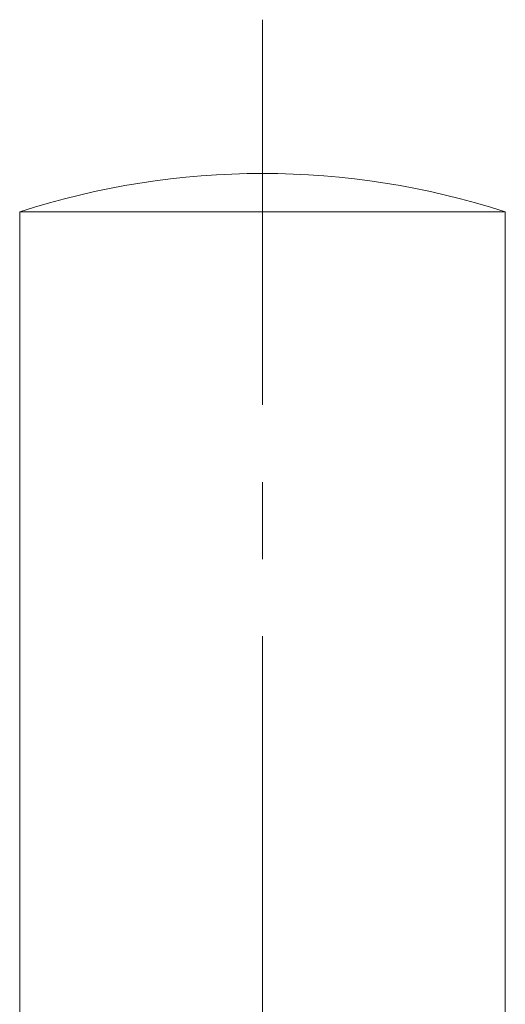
# Model space of a CAD drawing. Header units: inches. Extents: x 3.7 to 30.1, y 2.5 to 21.4.
# Tile 13 of 29: x 14.457 to 15.087, y 8.062 to 9.34. Entities that reach past the tile are written whole.
import ezdxf

# ---------------------------------------------------------------- set-up
doc = ezdxf.new("R2010")
doc.units = ezdxf.units.IN
doc.header["$MEASUREMENT"] = 0
doc.linetypes.add('CENTERX2', pattern=[0.8, 0.5, -0.1, 0.1, -0.1])

msp = doc.modelspace()

# ---------------------------------------------------------------- linework, layer by layer
at = {"color": 7, "linetype": 'CENTERX2', "lineweight": 0}
msp.add_line((14.772, 9.3399), (14.772, 2.4991), dxfattribs=at)
at = {"color": 7, "linetype": 'Continuous', "lineweight": 15}
for p, q in [((14.457, 9.0905), (14.457, 7.7417)), ((14.457, 9.0905), (15.087, 9.0905)), ((15.087, 7.7417), (15.087, 9.0905))]:
    msp.add_line(p, q, dxfattribs=at)
msp.add_arc((14.772, 8.1232), 1.0172, 71.9614, 108.0386, dxfattribs=at)

doc.saveas('drawing.dxf')
